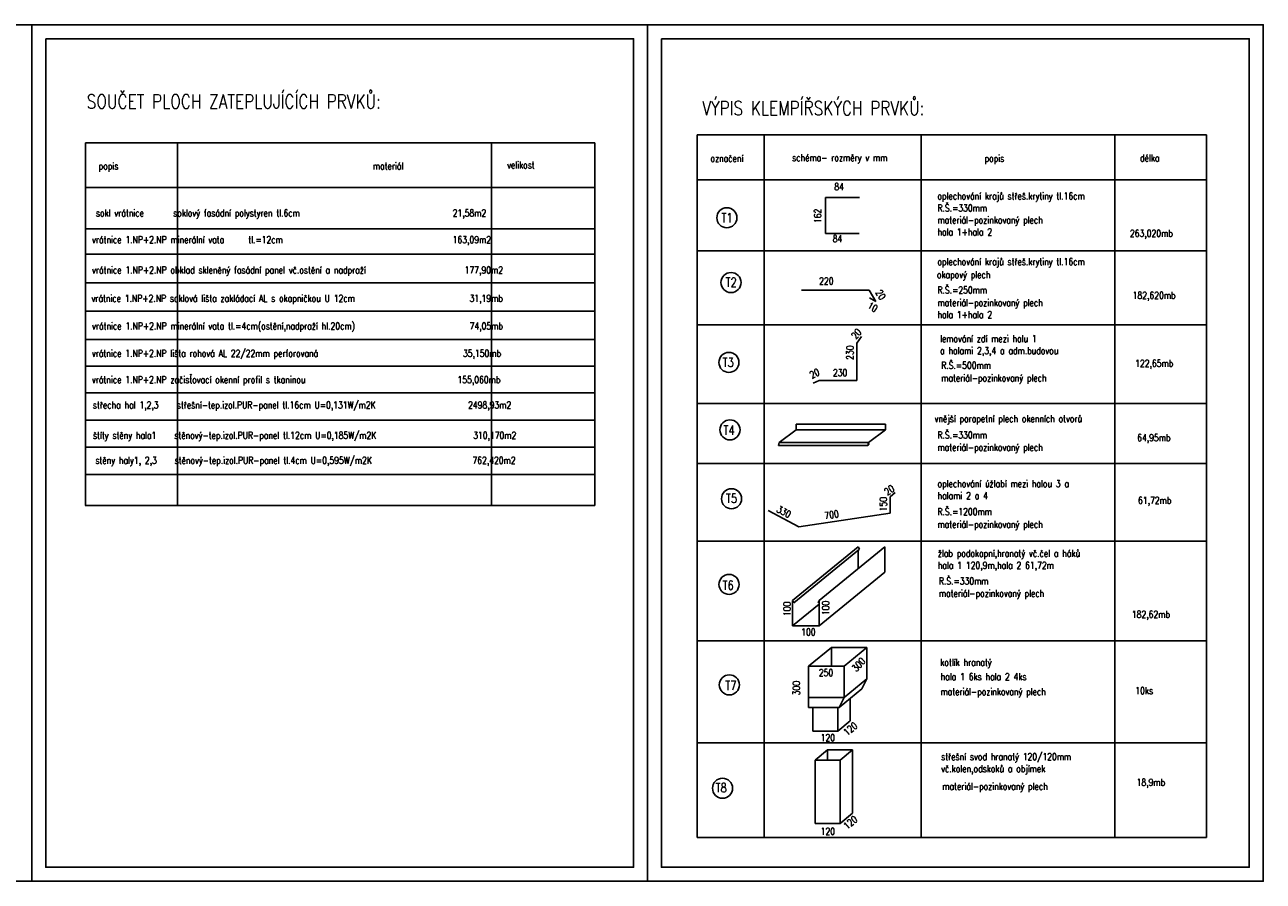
# Model space of a CAD drawing. Header units: millimetres. Extents: x -637441 to -130928, y -380379 to -53767.
# Tile 125 of 193: x -414067 to -391942, y -178017 to -162717. Entities that reach past the tile are written whole.
import ezdxf

# ---------------------------------------------------------------- set-up
doc = ezdxf.new("R2010")
doc.units = ezdxf.units.MM
doc.header["$LTSCALE"] = 10
for name, color, linetype, lineweight in [('CKKOTY', 7, 'Continuous', 25), ('CKTEXTY_MALE', 7, 'Continuous', 25), ('CKTEXTY_STREDNI', 6, 'Continuous', 50)]:
    doc.layers.add(name, color=color, linetype=linetype, lineweight=lineweight)
doc.styles.get("Standard").update_dxf_attribs({"font": 'simplex.shx', "width": 0.8})

msp = doc.modelspace()

# ---------------------------------------------------------------- linework, layer by layer
at = {"layer": 'CKKOTY', "color": 7}
for p, q in [((-402055.729, -166753.712), (-392955.729, -166753.712)), ((-402055.729, -168079.003), (-392955.729, -168079.003)), ((-402055.729, -169483.998), (-392955.729, -169483.998)), ((-402055.729, -170552.967), (-392955.729, -170552.967)), ((-402055.729, -171941.988), (-392955.729, -171941.988))]:
    msp.add_line(p, q, dxfattribs=at)
at = {"layer": 'CKTEXTY_MALE', "color": 6}
for p, q in [((-403884.296, -164824.434), (-412984.296, -164824.434)), ((-412984.296, -171306.98), (-412984.296, -164824.434)), ((-403884.296, -164824.434), (-403884.296, -171306.98)), ((-392955.729, -164685.35), (-402055.729, -164685.35)), ((-402055.729, -177235.35), (-402055.729, -164685.35)), ((-392955.729, -164685.35), (-392955.729, -177235.35)), ((-392955.729, -165485.35), (-402055.729, -165485.35)), ((-403884.296, -165624.434), (-412984.296, -165624.434)), ((-399153.318, -165799.535), (-399760.658, -165799.535)), ((-399760.658, -165799.535), (-399760.658, -166445.719)), ((-399760.658, -166445.719), (-399163.114, -166445.719)), ((-400193.414, -167460.208), (-398981.502, -167460.208)), ((-398981.502, -167460.208), (-398860.981, -167661.013)), ((-398860.981, -167661.013), (-398975.732, -167593.034)), ((-399201.977, -168404.804), (-399121.247, -168286.644)), ((-399201.977, -169070.569), (-399201.977, -168404.804)), ((-399877.889, -169070.569), (-399980.947, -169120.167)), ((-399877.889, -169070.569), (-399201.977, -169070.569)), ((-398607.214, -171149.379), (-398515.422, -171071.75)), ((-398607.214, -171443.716), (-398607.214, -171149.379)), ((-403884.296, -171306.98), (-412985.431, -171306.98)), ((-400785.146, -171392.149), (-400238.275, -171683.66)), ((-400238.275, -171683.66), (-398607.214, -171443.716)), ((-392955.729, -177235.35), (-402055.729, -177235.35)), ((-392955.729, -177235.35), (-402055.729, -177235.35))]:
    msp.add_line(p, q, dxfattribs=at)
at = {"layer": 'CKTEXTY_MALE'}
for p, q in [((-411335.548, -171306.98), (-411335.548, -164824.434)), ((-405730.714, -171295.144), (-405730.714, -164812.598)), ((-400855.729, -177235.35), (-400855.729, -164685.35)), ((-398055.729, -165485.35), (-398055.729, -164685.35)), ((-394594.586, -177235.35), (-394594.586, -164685.35)), ((-398055.729, -165485.35), (-398055.729, -177235.35)), ((-403884.296, -166361.318), (-412984.296, -166361.318)), ((-403884.296, -166817.506), (-412984.296, -166817.506)), ((-403884.296, -167324.865), (-412984.296, -167324.865)), ((-403884.296, -167832.225), (-412984.296, -167832.225)), ((-403884.296, -168339.585), (-412984.296, -168339.585)), ((-403884.296, -168816.999), (-412984.296, -168816.999)), ((-403884.296, -169294.413), (-412984.296, -169294.413)), ((-398692.308, -169851.897), (-400288.373, -169851.897)), ((-400288.373, -169952.285), (-400288.373, -169851.897)), ((-398692.308, -169952.285), (-398692.308, -169851.897)), ((-400288.373, -169952.285), (-400587.122, -170181.377)), ((-400288.373, -169952.285), (-398692.308, -169952.285)), ((-398692.308, -169952.285), (-398991.057, -170181.377)), ((-400587.122, -170181.377), (-400603.75, -170230.596)), ((-400603.75, -170230.596), (-399007.684, -170230.596)), ((-400587.122, -170181.377), (-398991.057, -170181.377)), ((-398991.057, -170181.377), (-399007.684, -170230.596)), ((-399007.684, -170230.596), (-398984.083, -170199.797)), ((-398984.083, -170199.797), (-398997.28, -170199.797)), ((-399176.909, -172040.774), (-400349.255, -173001.382)), ((-399153.563, -172082.589), (-400325.909, -173043.197)), ((-398699.945, -172040.774), (-399872.29, -173001.382)), ((-399177.42, -172040.774), (-399154.074, -172082.589)), ((-399177.42, -172102.137), (-399177.42, -172432.012)), ((-398700.455, -172040.774), (-398700.455, -172494.873)), ((-398699.945, -172494.873), (-399872.29, -173455.481)), ((-400349.255, -173001.382), (-400349.255, -173455.481)), ((-400349.255, -173001.382), (-400325.909, -173043.197)), ((-399872.29, -173001.382), (-399895.637, -173043.197)), ((-399872.29, -173001.382), (-399872.29, -173455.481)), ((-399872.29, -173064.661), (-400349.255, -173455.481)), ((-399872.29, -173024.068), (-399895.637, -173043.197)), ((-399872.29, -173455.481), (-400349.255, -173455.481)), ((-392955.729, -173721.218), (-402055.729, -173721.218)), ((-399655.175, -173839.566), (-400067.317, -174177.27)), ((-399021.506, -173839.566), (-399658.886, -173839.566)), ((-399655.175, -173839.566), (-399655.175, -174176.737)), ((-399021.509, -173842.609), (-399429.286, -174176.737)), ((-399429.286, -174176.737), (-400066.666, -174176.737)), ((-399021.675, -174400.477), (-399429.286, -174734.469)), ((-399021.978, -174400.726), (-399110.148, -174581.415)), ((-399429.452, -174734.469), (-400067.154, -174734.469)), ((-399110.148, -174581.415), (-399517.455, -174915.159)), ((-399429.286, -174734.469), (-399517.455, -174915.159)), ((-399319.741, -174753.153), (-399319.741, -175149.769)), ((-399517.455, -174915.159), (-400066.708, -174915.159)), ((-399989.796, -174915.159), (-399989.796, -175333.221)), ((-399319.741, -175149.769), (-399543.63, -175333.222)), ((-399543.747, -175333.221), (-399989.796, -175333.221)), ((-392955.729, -175546.6), (-402055.729, -175546.6)), ((-399724.083, -175667.607), (-399948.428, -175851.433)), ((-399277.917, -175667.607), (-399724.083, -175667.607)), ((-399724.083, -175667.607), (-399724.083, -175851.06)), ((-399277.917, -175667.607), (-399501.806, -175851.06)), ((-399277.917, -175667.607), (-399277.917, -176802.479)), ((-399501.806, -175851.06), (-399947.973, -175851.06)), ((-399947.973, -175851.06), (-399947.973, -176985.932)), ((-399501.923, -176985.932), (-399947.973, -176985.932)), ((-399277.917, -176802.479), (-399501.806, -176985.932))]:
    msp.add_line(p, q, dxfattribs=at)
at = {"layer": 'CKTEXTY_MALE', "color": 7}
for p, q in [((-403884.296, -169779.056), (-412984.296, -169779.056)), ((-403884.296, -170263.698), (-412984.296, -170263.698)), ((-403884.296, -170748.341), (-412984.296, -170748.341)), ((-399021.506, -173839.566), (-399021.978, -174400.726)), ((-400067.317, -174177.27), (-400066.708, -174915.159)), ((-399429.286, -174176.737), (-399429.755, -174734.469)), ((-399543.838, -174915.159), (-399543.959, -175333.221)), ((-399501.806, -175851.06), (-399502.135, -176985.932))]:
    msp.add_line(p, q, dxfattribs=at)
at = {"layer": 'CKTEXTY_MALE', "color": 0}
for points in [[(-424941.931, -162716.569), (-413941.931, -162716.569), (-413941.931, -178016.569), (-424941.931, -178016.569)], [(-413941.931, -162716.569), (-402941.931, -162716.569), (-402941.931, -178016.569), (-413941.931, -178016.569)], [(-402941.931, -162716.569), (-391941.931, -162716.569), (-391941.931, -178016.569), (-402941.931, -178016.569)], [(-413691.931, -162966.569), (-403191.931, -162966.569), (-403191.931, -177766.569), (-413691.931, -177766.569)], [(-402691.931, -162966.569), (-392191.931, -162966.569), (-392191.931, -177766.569), (-402691.931, -177766.569)]]:
    msp.add_lwpolyline(points, close=True, dxfattribs=at)
at = {"layer": 'CKTEXTY_MALE'}
for centre in [(-401524.239, -166163.651), (-401450.063, -167321.008), (-401450.063, -167321.008), (-401487.152, -168748.152), (-401468.606, -169952.883), (-401441.107, -171183.71), (-401485.443, -172713.79), (-401479.762, -174508.425), (-401601.054, -176355.897)]:
    msp.add_circle(centre, 179.412, dxfattribs=at)

# ---------------------------------------------------------------- texts
at = {"layer": 'CKTEXTY_MALE', "width": 0.8}
for s, height, p in [('velikost', 125, (-405450.457, -165286.359)), ('84', 125, (-399603.606, -165671.17)), ('oplechování krajů střeš.krytiny tl.16cm', 125, (-397762.31, -165839.855)), ('R.Š.=330mm', 125, (-397762.31, -166054.141)), ('T1', 162.5, (-401621.152, -166247.281)), ('materiál-pozinkovaný plech', 125, (-397762.31, -166268.426)), ('hala 1+hala 2', 125, (-397762.31, -166482.712)), ('263,020mb', 125, (-394323.975, -166505.622)), ('84', 125, (-399632.993, -166601.285)), ('oplechování krajů střeš.krytiny tl.16cm', 125, (-397762.31, -167010.169)), ('T2', 162.5, (-401546.529, -167396.155)), ('T2', 162.5, (-401546.529, -167396.155)), ('220', 125, (-399875.938, -167356.435)), ('okapový plech', 125, (-397771.788, -167244.06)), ('R.Š.=250mm', 125, (-397762.31, -167518.175)), ('materiál-pozinkovaný plech', 125, (-397762.31, -167742.251)), ('hala 1+hala 2', 125, (-397762.31, -167956.537)), ('lemování zdí mezi halu 1 ', 125, (-397715.356, -168384.537)), ('a halami 2,3,4 a adm.budovou', 125, (-397715.356, -168598.823)), ('T3', 162.5, (-401599.541, -168828.143)), ('R.Š.=500mm', 125, (-397693.975, -168863.001)), ('122,65mb', 125, (-394230.224, -168830.173)), ('vrátnice 1.NP+2.NP začisťovací okenní profil s tkaninou                                155,060mb', 125, (-412867.69, -169119.685)), ('230', 125, (-399629.171, -168994.967)), ('materiál-pozinkovaný plech', 125, (-397693.975, -169087.078)), ('střecha hal 1,2,3   střešní-tep.izol.PUR-panel tl.16cm U=0,131W/m2K                  2498,93m2', 125, (-412850.722, -169571.338)), ('vnější parapetní plech okenních otvorů', 125, (-397813.812, -169817.244)), ('T4', 162.5, (-401584.422, -170039.861)), ('štíty stěny hala1   stěnový-tep.izol.PUR-panel tl.12cm U=0,185W/m2K                   310,170m2', 125, (-412848.36, -170112.284)), ('R.Š.=330mm', 125, (-397762.31, -170105.02)), ('64,95mb', 125, (-394194.001, -170155.546)), ('materiál-pozinkovaný plech', 125, (-397762.31, -170329.096)), ('stěny haly1, 2,3   stěnový-tep.izol.PUR-panel tl.4cm U=0,595W/m2K                    762,420m2', 125, (-412805.46, -170562.712)), ('T5', 162.5, (-401541.889, -171256.194)), ('61,72mb', 125, (-394179.279, -171273.928)), ('R.Š.=1200mm', 125, (-397762.31, -171476.776)), ('materiál-pozinkovaný plech', 125, (-397762.31, -171700.853)), ('žlab podokapní,hranatý vč.čel a háků', 125, (-397755.915, -172219.664)), ('hala 1 120,9m,hala 2 61,72m', 125, (-397755.915, -172433.949)), ('R.Š.=330mm', 125, (-397736.645, -172714.597)), ('T6', 162.5, (-401601.258, -172812.599)), ('materiál-pozinkovaný plech', 125, (-397736.645, -172938.674)), ('182,62mb', 125, (-394289.218, -173313.423)), ('100', 125, (-400195.874, -173624.251)), ('kotlík hranatý', 125, (-397711.997, -174166.834)), ('250', 125, (-399880.891, -174351.83)), ('hala 1 6ks hala 2 4ks', 125, (-397704.797, -174425.892)), ('T7', 162.5, (-401553.456, -174600.476)), ('materiál-pozinkovaný plech', 125, (-397707.847, -174694.514)), ('10ks', 125, (-394227.271, -174677.754)), ('120', 125, (-399848.598, -175514.8)), ('střešní svod hranatý 120/120mm', 125, (-397696.016, -175854.839)), ('vč.kolen,odskoků a objímek', 125, (-397696.016, -176069.125)), ('T8', 162.5, (-401724.608, -176427.862)), ('materiál-pozinkovaný plech', 125, (-397674.437, -176380.896)), ('120', 125, (-399848.598, -177187.887))]:
    msp.add_text(s, height=height, dxfattribs=at).set_placement(p)
at = {"layer": 'CKTEXTY_MALE', "color": 1, "width": 0.8}
for s, p in [('sokl vrátnice      soklový fasádní polystyren tl.6cm                                  21,58m2', (-412795.566, -166143.746)), ('vrátnice 1.NP+2.NP minerální vata   tl.=12cm                                        163,09m2', (-412865.265, -166617.941)), ('vrátnice 1.NP+2.NP obklad skleněný fasádní panel vč.ostění a nadpraží                  177,90m2', (-412865.265, -167159.136)), ('vrátnice 1.NP+2.NP soklová lišta zakládací AL s okapničkou U 12cm                      31,19mb', (-412875.448, -167664.137)), ('vrátnice 1.NP+2.NP minerální vata tl.=4cm(ostění,nadpraží hl.20cm)                      74,05mb', (-412865.265, -168162.739))]:
    msp.add_text(s, height=125, dxfattribs=at).set_placement(p)
at = {"layer": 'CKTEXTY_MALE', "width": 0.8}
for s, rotation, p in [('162', 90, (-399838.736, -166258.679)), ('20', 300.971946, (-398873.55, -167497.35)), ('182,620mb', 360, (-394274.676, -167610.883)), ('10', 329.3574873, (-399024.953, -167768.742)), ('20', 48.8200686, (-399220.569, -168343.945)), ('230', 90, (-399262.853, -168702.871)), ('20', 25.699651, (-400007.468, -169040.131)), ('20', 35.0614872, (-398656.427, -171129.323)), ('oplechování úžlabí mezi halou 3 a', 360, (-397760.208, -170978.5)), ('150', 90, (-398668.498, -171409.263)), ('halami 2 a 4', 360, (-397760.208, -171192.785)), ('330', 331.9399844, (-400648.351, -171411.076)), ('700', 8.3687002, (-399771.236, -171548.891)), ('100', 90, (-400387.244, -173280.196)), ('100', 90, (-399694.297, -173263.005)), ('300', 48.208377, (-399209.207, -174285.113)), ('300', 90, (-400220.11, -174695.483)), ('120', 39.3308367, (-399377.297, -175423.976)), ('120', 39.3308367, (-399377.297, -177097.062))]:
    msp.add_text(s, height=125, rotation=rotation, dxfattribs=at).set_placement(p)
at = {"layer": 'CKTEXTY_MALE', "color": 7, "width": 0.8}
for s, p in [('vrátnice 1.NP+2.NP lišta rohová AL 22/22mm perforovaná                              35,150mb', (-412867.69, -168650.187)), ('18,9mb', (-394204.546, -176314.002))]:
    msp.add_text(s, height=125, dxfattribs=at).set_placement(p)
at = {"layer": 'CKTEXTY_MALE', "color": 0, "char_height": 125, "attachment_point": 1}
for s, insert, width in [('označení', (-401817.667, -165040.909), 1121.08877), ('schéma- rozměry v mm', (-400357.258, -165026.42), 2062.07664), ('popis', (-396919.795, -165039.271), 1678.77235), ('délka', (-394142.909, -165035.288), 1427.65433), ('popis', (-412746.234, -165179.994), 1121.08877), ('materiál', (-407848.362, -165178.355), 1678.77235)]:
    msp.add_mtext(s, dxfattribs=dict(at, insert=insert, width=width))
at = {"layer": 'CKTEXTY_STREDNI', "color": 7, "width": 0.8}
for s, p in [('SOUČET PLOCH ZATEPLUJÍCÍCH PRVKŮ:', (-412959.257, -164215.16)), ('VÝPIS KLEMPÍŘSKÝCH PRVKŮ:', (-401962.7, -164330.23))]:
    msp.add_text(s, height=250, dxfattribs=at).set_placement(p)

doc.saveas('drawing.dxf')
